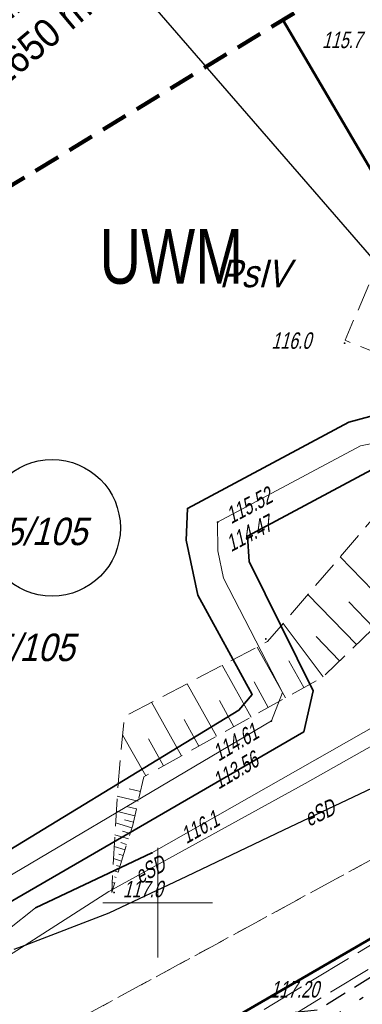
# Model space of a CAD drawing. Extents: x 7463256 to 7464485, y 5957341 to 5958260.
# Tile 182 of 256: x 7463944 to 7463959, y 5957795 to 5957840. Entities that reach past the tile are written whole.
import ezdxf
from ezdxf import colors
from ezdxf.entities.mleader import LeaderData, LeaderLine
from ezdxf.enums import TextEntityAlignment as Align
from ezdxf.math import Vec2, Vec3

# ---------------------------------------------------------------- set-up
doc = ezdxf.new("R2010")
doc.units = 0
doc.header["$MEASUREMENT"] = 0
for name, pattern in [('1.5_0.5', [2, 1.5, -0.5]), ('218-500', [1, 0.5, -0.5]), ('4', [1.8, 1.2, -0.6]), ('GAK', [5.2, 3, -1, 0.2, -1]), ('l219_500', [0]), ('mz1.0_0.5', [1.5, 1, -0.5]), ('mz1.25_0.5', [1.75, 1.25, -0.5]), ('mz2.0_0.5', [2.5, 2, -0.5])]:
    doc.linetypes.add(name, pattern=pattern)
doc.layers.get('0').update_dxf_attribs({"color": 2, "linetype": 'CONTINUOUS', "lineweight": 5})
for name, color, linetype in [('000 Inne (niezydentyfikowane)', 7, 'CONTINUOUS'), ('210-Oznaczenie użytku', 7, 'CONTINUOUS'), ('211-Nr działki', 7, 'CONTINUOUS'), ('217-Granica konturu klasyfikcyjnego', 7, 'CONTINUOUS'), ('218-Granica użytku', 7, 'CONTINUOUS'), ('219-Linia granicy', 7, 'CONTINUOUS'), ('@dzialki', 6, 'CONTINUOUS'), ('chodnik (powierzchnia)', 7, 'CONTINUOUS'), ('Obszar opracowania', 7, 'CONTINUOUS'), ('przewód ciepłowniczy (linia)', 7, 'CONTINUOUS'), ('przewód ciepłowniczy - projektowany lub w budowie (linia) - ob. projektowany', 7, 'CONTINUOUS'), ('przewód elektroenergetyczny (linia)', 7, 'CONTINUOUS'), ('przewód elektroenergetyczny (linia)-Atr1', 7, 'CONTINUOUS'), ('punkt o określonej wysokości (sieć ciepłownicza)', 7, 'CONTINUOUS'), ('punkt o określonej wysokości (sieć ciepłownicza)-Atr2', 7, 'CONTINUOUS'), ('punkt o określonej wysokości (sieć ciepłownicza)-Atr3', 7, 'CONTINUOUS'), ('punkt o określonej wysokości (sieć elektroenergetyczna)', 7, 'CONTINUOUS'), ('punkt o określonej wysokości (sieć elektroenergetyczna)-Atr2', 7, 'CONTINUOUS'), ('punkt wysokościowy naturalny', 7, 'CONTINUOUS'), ('punkt wysokościowy naturalny-Atr2', 7, 'CONTINUOUS'), ('punkt wysokościowy sztuczny-Atr2', 7, 'CONTINUOUS'), ('rura ochronna - przewód ciepłowniczy (linia)', 7, 'CONTINUOUS'), ('rura ochronna - przewód elektroenergetyczny (linia)', 7, 'CONTINUOUS'), ('skarpa nieumocniona (powierzchnia)', 7, 'CONTINUOUS'), ('Wstawianie ramki sekcyjnej z opisem', 7, 'CONTINUOUS')]:
    doc.layers.add(name, color=color, linetype=linetype)
doc.layers.add('@Właściciele', color=6, linetype='CONTINUOUS', lineweight=20, plot=False)
doc.layers.add('____proj LSN', color=1, linetype='CONTINUOUS', lineweight=5)
doc.layers.add('OBMBS-21-18876-opis proj', color=1, linetype='CONTINUOUS', lineweight=18)
doc.styles.get("Standard").update_dxf_attribs({"font": 'txt', "width": 0.75})

# ---------------------------------------------------------------- blocks, each defined once
blk = doc.blocks.new('PW01')
at = {"linetype": 'Continuous', "lineweight": 13}
h = blk.add_hatch(color=0, dxfattribs=at)
edge = h.paths.add_edge_path()
edge.add_arc((0, 0), 0.045, 0, 360)

msp = doc.modelspace()

# ---------------------------------------------------------------- linework, layer by layer
at = {"layer": '000 Inne (niezydentyfikowane)', "color": 7, "linetype": 'Continuous', "lineweight": 13}
for p, q in [((7463960.68, 5957813.34), (7463958.32, 5957815.77)), ((7463959.06, 5957811.77), (7463956.85, 5957814.06)), ((7463959.86, 5957812.54), (7463958.71, 5957813.72)), ((7463957.55, 5957810.31), (7463955.72, 5957812.73)), ((7463958.29, 5957811.03), (7463957.22, 5957812.14)), ((7463955.83, 5957809.34), (7463954.53, 5957811.66)), ((7463954.26, 5957808.47), (7463952.94, 5957810.83)), ((7463956.66, 5957809.81), (7463955.98, 5957811.03)), ((7463952.68, 5957807.59), (7463951.34, 5957809.99)), ((7463955.04, 5957808.9), (7463954.39, 5957810.07)), ((7463951.08, 5957806.7), (7463949.72, 5957809.14)), ((7463953.47, 5957808.03), (7463952.81, 5957809.22)), ((7463951.88, 5957807.14), (7463951.21, 5957808.35)), ((7463949.45, 5957805.79), (7463948.4, 5957807.66)), ((7463950.26, 5957806.24), (7463949.58, 5957807.48)), ((7463949.11, 5957804.64), (7463948.15, 5957804.86)), ((7463949.21, 5957805.08), (7463948.7, 5957805.2)), ((7463949.03, 5957804.29), (7463948.58, 5957804.39)), ((7463948.96, 5957803.97), (7463948.11, 5957804.17)), ((7463948.82, 5957803.41), (7463948.08, 5957803.65)), ((7463948.89, 5957803.68), (7463948.49, 5957803.78)), ((7463948.66, 5957802.91), (7463948.05, 5957803.1)), ((7463948.74, 5957803.16), (7463948.4, 5957803.27)), ((7463948.51, 5957802.41), (7463948.02, 5957802.56)), ((7463948.58, 5957802.66), (7463948.31, 5957802.75)), ((7463948.43, 5957802.16), (7463948.22, 5957802.22)), ((7463948.35, 5957801.9), (7463947.99, 5957802.02)), ((7463948.27, 5957801.65), (7463948.12, 5957801.7)), ((7463948.19, 5957801.4), (7463947.96, 5957801.47)), ((7463948.11, 5957801.15), (7463948.03, 5957801.18)), ((7463948.03, 5957800.9), (7463947.93, 5957800.93)), ((7463947.96, 5957800.65), (7463947.93, 5957800.65))]:
    msp.add_line(p, q, dxfattribs=at)
at = {"layer": '217-Granica konturu klasyfikcyjnego', "color": 3, "linetype": '1.5_0.5', "lineweight": 18, "flags": 128}
for points in [[(7463972.47, 5957811.73), (7463955.704, 5957840.256)], [(7463941.15, 5957791.85), (7463971.66, 5957808.45)]]:
    msp.add_lwpolyline(points, dxfattribs=at)
at = {"layer": '218-Granica użytku', "color": 3, "linetype": '218-500', "lineweight": 18, "flags": 128}
for points in [[(7463972.47, 5957811.73), (7463955.704, 5957840.256)], [(7463971.66, 5957808.45), (7463941.15, 5957791.85)]]:
    msp.add_lwpolyline(points, dxfattribs=at)
at = {"layer": '219-Linia granicy', "color": 3, "linetype": 'l219_500', "lineweight": 50, "flags": 128}
for points in [[(7463972.47, 5957811.73), (7463955.704, 5957840.256)], [(7463970.76, 5957804.78), (7463931.94, 5957782.26)]]:
    msp.add_lwpolyline(points, dxfattribs=at)
at = {"layer": 'chodnik (powierzchnia)', "color": 7, "linetype": 'mz1.0_0.5', "lineweight": 30, "flags": 128}
msp.add_lwpolyline([(7463980.9, 5957809.69), (7463980.23, 5957808.11), (7463978.66, 5957805.82), (7463958.13, 5957793.13), (7463953.95, 5957792.78), (7463879.53, 5957749.82), (7463872.55, 5957745.41), (7463861.81, 5957738.59), (7463862.06, 5957738.12), (7463851.57, 5957733.65), (7463849.81, 5957732.79), (7463833.84, 5957723.34), (7463832.72, 5957722.31), (7463825.06, 5957713.31), (7463824, 5957712.35), (7463820.3, 5957711.85), (7463819.59, 5957711.95), (7463818.22, 5957712.22), (7463818.86, 5957712.81), (7463817.86, 5957713.96), (7463818.82, 5957714.84), (7463820.15, 5957713.47), (7463821.23, 5957713.2), (7463821.75, 5957713.23), (7463824.07, 5957715.42), (7463832.99, 5957725.87), (7463849.35, 5957735.54), (7463879.82, 5957751.85), (7463954.24, 5957794.8), (7463957.3, 5957795.12)], close=True, dxfattribs=at)
at = {"layer": 'Obszar opracowania', "color": 132, "linetype": '4', "lineweight": 200, "flags": 128}
msp.add_lwpolyline([(7463648.63, 5957598.42), (7463381.17, 5957559), (7463352.31, 5957567.45), (7463255.88, 5957568.85), (7463280.41, 5957340.9), (7463468.95, 5957378.08), (7463536.66, 5957509.53), (7463626.95, 5957460.4), (7463653.5, 5957411.27), (7463734.5, 5957471.02), (7463879.22, 5957698.07), (7464314.97, 5957939.96), (7464470.72, 5957945.23), (7464483.34, 5958244.06), (7464262.86, 5958260.06), (7464240.11, 5958013.73), (7463789.91, 5957739.13), (7463712.41, 5957593.35)], close=True, dxfattribs=at)
at = {"layer": 'przewód ciepłowniczy (linia)', "color": 212, "linetype": 'Continuous', "lineweight": 18, "flags": 128}
msp.add_lwpolyline([(7463939.11, 5957798.78), (7463955.18, 5957808.29), (7463955.69, 5957809.59), (7463953, 5957814.8), (7463952.74, 5957816.05), (7463952.73, 5957817.35), (7463959.24, 5957820.83), (7463960.63, 5957821.11), (7463961.55, 5957820.24), (7463961.62, 5957819.81), (7463963.92, 5957815.05), (7463964.96, 5957814.78), (7463966.03, 5957814.78), (7463978.86, 5957822.3), (7463986.19, 5957826.57), (7463993.21, 5957830.7), (7463999.71, 5957834.53), (7464019.69, 5957846.34)], dxfattribs=at)
at = {"layer": 'przewód ciepłowniczy - projektowany lub w budowie (linia) - ob. projektowany', "color": 212, "linetype": 'mz2.0_0.5', "lineweight": 18, "flags": 128}
for points in [[(7463827.45, 5957686.81), (7463846.51, 5957707.33), (7463837.98, 5957727.66), (7463921.05, 5957775.08), (7463942.95, 5957787.9), (7463968.43, 5957803.38), (7463962.63, 5957813.37), (7463990.1, 5957829.4), (7463996.25, 5957818.66), (7464026.15, 5957837.03), (7464036.53, 5957843.58), (7464048.34, 5957851.03), (7464051.52, 5957852.92), (7464069.07, 5957863.22), (7464072.1, 5957864.8), (7464075.65, 5957866.88), (7464079.8, 5957868.9), (7464096.3, 5957878.8), (7464114.52, 5957889.73), (7464110.7, 5957895.89), (7464137.6, 5957910.6), (7464169.07, 5957928.77), (7464165.42, 5957934.93), (7464175.2, 5957940.28), (7464178.92, 5957933.88), (7464207.9, 5957951.17), (7464220.7, 5957958.86), (7464224.58, 5957961.12), (7464228.92, 5957963.56), (7464232.65, 5957965.56), (7464236.86, 5957967.74), (7464243.8, 5957971.13), (7464248.79, 5957973.41), (7464251.98, 5957974.81), (7464257.04, 5957976.93), (7464262.4, 5957979.02)], [(7463828.18, 5957686.27), (7463847.57, 5957707.15), (7463839.12, 5957727.27), (7463921.5, 5957774.3), (7463943.41, 5957787.13), (7463969.65, 5957803.07), (7463963.86, 5957813.04), (7463989.77, 5957828.16), (7463995.93, 5957817.4), (7464026.63, 5957836.27), (7464046.58, 5957848.86), (7464051.98, 5957852.14), (7464069.5, 5957862.44), (7464072.54, 5957864.01), (7464076.07, 5957866.09), (7464080.23, 5957868.1), (7464099.97, 5957879.95), (7464115.76, 5957889.43), (7464111.96, 5957895.55), (7464138.04, 5957909.82), (7464163.77, 5957924.67), (7464170.31, 5957928.45), (7464166.67, 5957934.59), (7464174.87, 5957939.07), (7464178.6, 5957932.64), (7464202.44, 5957946.87), (7464216.91, 5957955.5), (7464219.67, 5957957.19), (7464222.67, 5957958.98), (7464226.35, 5957961.09), (7464229.83, 5957963.03), (7464233.13, 5957964.8), (7464240.24, 5957968.41), (7464245.86, 5957971.1), (7464249.49, 5957972.74), (7464256.37, 5957975.68), (7464262.76, 5957978.18)]]:
    msp.add_lwpolyline(points, dxfattribs=at)
at = {"layer": 'przewód elektroenergetyczny (linia)', "color": 1, "linetype": 'Continuous', "lineweight": 18, "flags": 128}
for points in [[(7463940.57, 5957795.91), (7463943.95, 5957798.07), (7463947.77, 5957800.52), (7463956.72, 5957805.44), (7463968.14, 5957811.88), (7463974.88, 5957815.77), (7463989.87, 5957824.65), (7463994.07, 5957827.04), (7463997.53, 5957829.04), (7464004.46, 5957833.04), (7464015.08, 5957839.22), (7464033.55, 5957850.74), (7464041.34, 5957855.23), (7464060.73, 5957867.36), (7464076.97, 5957878.65), (7464094.2, 5957890.23), (7464099.12, 5957893.51), (7464116.3, 5957904.7), (7464136.98, 5957918.51), (7464147.1, 5957924.98), (7464187.29, 5957950.12)], [(7463943.16, 5957798.77), (7463944.43, 5957799.77), (7463949.73, 5957802.27), (7463979.35, 5957819.12), (7463986.95, 5957823.22), (7463996.76, 5957829.25), (7463998.44, 5957830.29), (7464003.27, 5957832.58), (7464004.25, 5957833.04), (7464021.2, 5957842.18), (7464025.09, 5957844.15), (7464029.73, 5957846.87), (7464032.01, 5957848.62), (7464032.58, 5957849.29), (7464023.73, 5957867.1), (7464023.35, 5957868.13), (7464022.11, 5957868.6), (7464021.59, 5957867.32)]]:
    msp.add_lwpolyline(points, dxfattribs=at)
at = {"layer": 'rura ochronna - przewód ciepłowniczy (linia)', "color": 212, "linetype": 'Continuous', "lineweight": 35, "flags": 128}
for points in [[(7463940.48, 5957800.73), (7463953.7, 5957808.78), (7463954.3, 5957809.5), (7463951.83, 5957814.03), (7463951.3, 5957816.54), (7463951.35, 5957817.98), (7463958.72, 5957821.91), (7463960.79, 5957822.48), (7463962.63, 5957820.74), (7463962.77, 5957819.87), (7463964.91, 5957815.97), (7463976.88, 5957822.75), (7463985.01, 5957827.29), (7463988.1, 5957829.04), (7463991.51, 5957830.98), (7464019.9, 5957847.83)], [(7464019.47, 5957844.84), (7463994.9, 5957830.42), (7463992.64, 5957829.04), (7463987.36, 5957825.84), (7463980.83, 5957821.84), (7463967.15, 5957813.58), (7463965, 5957813.58), (7463962.92, 5957814.13), (7463960.46, 5957819.74), (7463959.75, 5957819.74), (7463954.1, 5957816.72), (7463954.17, 5957815.56), (7463957.08, 5957809.67), (7463956.66, 5957807.79), (7463937.74, 5957796.83)]]:
    msp.add_lwpolyline(points, dxfattribs=at)
at = {"layer": 'rura ochronna - przewód elektroenergetyczny (linia)', "color": 6, "linetype": 'Continuous', "lineweight": 30}
msp.add_lwpolyline([(7463943.46, 5957797.88), (7463943.95, 5957798.07), (7463947.78, 5957799.54), (7463951.33, 5957801.21), (7463955.75, 5957803.32), (7463966.18, 5957808.26), (7463979.69, 5957816.17), (7463995.26, 5957824.92), (7463999.4, 5957827.23), (7464002.56, 5957829.04), (7464003.9, 5957829.81), (7464022.04, 5957841.3), (7464024.25, 5957839.79), (7464034.66, 5957845.48), (7464041.51, 5957849.6), (7464062.57, 5957863.09), (7464079, 5957872.5), (7464104.36, 5957888.08), (7464144.44, 5957911.3), (7464151.87, 5957915.32), (7464195.57, 5957940.61)], dxfattribs=at)
at = {"layer": 'rura ochronna - przewód elektroenergetyczny (linia)', "color": 1, "linetype": 'Continuous', "lineweight": 35, "flags": 128}
msp.add_lwpolyline([(7463944.43, 5957799.77), (7463949.73, 5957802.27)], dxfattribs=at)
at = {"layer": 'skarpa nieumocniona (powierzchnia)', "color": 7, "linetype": 'mz1.25_0.5', "lineweight": 18, "flags": 128}
for points in [[(7463965.93, 5957838.77), (7463965.29, 5957835.63), (7463966.78, 5957833.02), (7463965.03, 5957829.04), (7463963.93, 5957826.52), (7463968.97, 5957824.55), (7463972.24, 5957823.44), (7463972.46, 5957822.98), (7463963.39, 5957823.71), (7463958.54, 5957825.65), (7463960, 5957829.04), (7463963.56, 5957837.36), (7463964.86, 5957840.55)], [(7463963.39, 5957823.71), (7463972.46, 5957822.98), (7463972.72, 5957822.6), (7463965.1, 5957821.51), (7463962.95, 5957815.54), (7463957.53, 5957810.29), (7463949.36, 5957805.74), (7463948.86, 5957803.54), (7463947.9, 5957800.47), (7463948.17, 5957805.21), (7463948.48, 5957808.49), (7463955.01, 5957811.91), (7463961.55, 5957819.55), (7463963.31, 5957823.74)]]:
    msp.add_lwpolyline(points, close=True, dxfattribs=at)
at = {"layer": 'Wstawianie ramki sekcyjnej z opisem', "color": 7, "linetype": 'Continuous', "lineweight": 13, "flags": 128}
for points in [[(7463950, 5957797.5), (7463950, 5957802.5)], [(7463950, 5957797.5), (7463950, 5957802.5)], [(7463947.5, 5957800), (7463952.5, 5957800)], [(7463947.5, 5957800), (7463952.5, 5957800)]]:
    msp.add_lwpolyline(points, dxfattribs=at)

# ---------------------------------------------------------------- block references
at = {"layer": 'punkt o określonej wysokości (sieć ciepłownicza)', "color": 212, "linetype": 'Continuous', "lineweight": 13}
for p in [(7463952.73, 5957817.35), (7463955.18, 5957808.29)]:
    msp.add_blockref('PW01', p, dxfattribs=at)
at = {"layer": 'punkt o określonej wysokości (sieć elektroenergetyczna)', "color": 1, "linetype": 'Continuous', "lineweight": 13}
msp.add_blockref('PW01', (7463949.73, 5957802.27), dxfattribs=at)
at = {"layer": 'punkt wysokościowy naturalny', "color": 7, "linetype": 'Continuous', "lineweight": 13}
for p in [(7463958.52, 5957825.52), (7463954.93, 5957812.03), (7463948.01, 5957800.47)]:
    msp.add_blockref('PW01', p, dxfattribs=at)

# ---------------------------------------------------------------- texts
at = {"layer": '210-Oznaczenie użytku', "color": 3, "linetype": 'Continuous', "lineweight": 18, "oblique": 15, "width": 0.9}
msp.add_text('PsIV', height=1.25, dxfattribs=at).set_placement((7463952.81, 5957828.07))
at = {"layer": '211-Nr działki', "color": 3, "linetype": 'Continuous', "lineweight": 18, "oblique": 15, "width": 0.9}
msp.add_text('25/105', height=1.25, dxfattribs=at).set_placement((7463946.2, 5957812.27), align=Align.TOP_RIGHT)
at = {"layer": 'przewód elektroenergetyczny (linia)-Atr1', "color": 1, "oblique": 15, "width": 0.72}
for rotation, p in [(25.3, (7463956.89, 5957803.46)), (28.77, (7463949.19, 5957800.84))]:
    msp.add_text('eSD', height=0.75, rotation=rotation, dxfattribs=at).set_placement(p)
at = {"layer": 'punkt o określonej wysokości (sieć ciepłownicza)-Atr2', "color": 212, "oblique": 15, "width": 0.72}
for s, rotation, p in [('115.52', 28.127, (7463953.17, 5957817.59)), ('114.61', 30.617, (7463952.58, 5957806.75))]:
    msp.add_text(s, height=0.75, rotation=rotation, dxfattribs=at).set_placement(p, align=Align.MIDDLE_LEFT)
at = {"layer": 'punkt o określonej wysokości (sieć ciepłownicza)-Atr3', "color": 212, "oblique": 15, "width": 0.72}
for s, rotation, p in [('114.47', 28.127, (7463953.17, 5957816.315)), ('113.56', 30.617, (7463952.58, 5957805.475))]:
    msp.add_text(s, height=0.75, rotation=rotation, dxfattribs=at).set_placement(p, align=Align.MIDDLE_LEFT)
at = {"layer": 'punkt o określonej wysokości (sieć elektroenergetyczna)-Atr2', "color": 1, "oblique": 15, "width": 0.72}
msp.add_text('116.1', height=0.75, rotation=29.63, dxfattribs=at).set_placement((7463951.31, 5957802.67))
at = {"layer": 'punkt wysokościowy naturalny-Atr2', "color": 7, "oblique": 15, "width": 0.72}
for s, p in [('115.7', (7463957.49, 5957838.97)), ('116.0', (7463955.18, 5957825.26)), ('117.0', (7463948.41, 5957800.25))]:
    msp.add_text(s, height=0.75, dxfattribs=at).set_placement(p)
at = {"layer": 'punkt wysokościowy sztuczny-Atr2', "color": 7, "oblique": 15, "width": 0.72}
msp.add_text('117.20', height=0.75, dxfattribs=at).set_placement((7463955.13, 5957795.68))

# ---------------------------------------------------------------- next in the draw order: leaders
at = {"layer": 'OBMBS-21-18876-opis proj', "lineweight": 20}
ml = msp.add_multileader_mtext('Standard', dxfattribs=at)
ml.set_content('\\pxqc;{\\W0.9;\\fArial|b0|i0|c238|p34;proj. kablowa sieć elektroenergetyczna\\P SN 15kV\\P3x NA2XS(FL)2Y 1x150/25mm2\\PL=1572/1650 m}', color=256)
ml.set_leader_properties()
ml.build(insert=Vec2(0, 0))
ml.multileader.update_dxf_attribs({"has_text_frame": 1, "text_right_attachment_type": 0, "dogleg_length": 0.36, "arrow_head_size": 1.3})
ctx = ml.context
ctx.base_point, ctx.char_height, ctx.arrow_head_size, ctx.landing_gap_size, ctx.plane_origin, ctx.plane_x_axis, ctx.plane_y_axis = Vec3(7463929.699, 5957840.986), 1.3, 1.3, 0.09, Vec3(7463952.199, 5957935.586), Vec3(0.765565, 0.643359), Vec3(-0.643359, 0.765565)
ctx.right_attachment, ctx.text_align_type = 0, 2
notes = []
notes.append((ctx, [(0, (1, 1, 0), (7463940.854, 5957851.228), (-0.765565, -0.643359), 0.36, [(0, [(7463974.743, 5957812.13)], 0, [])])]))
ctx.mtext.insert, ctx.mtext.text_direction, ctx.mtext.rotation, ctx.mtext.width, ctx.mtext.defined_height, ctx.mtext.alignment, ctx.mtext.flow_direction = Vec3(7463934.925, 5957846.246), Vec3(0.765565, 0.643359), 0.698877, 17.55141, 27.692, 2, 5
ctx.mtext.has_bg_fill, ctx.mtext.bg_color, ctx.mtext.bg_scale_factor, ctx.mtext.bg_transparency, ctx.mtext.use_window_bg_color = 1, -1023410167, 1.5, 0, 1
for ctx, leaders in notes:
    for number, flags, end, landing, length, lines in leaders:
        leader = LeaderData()
        leader.index, (leader.has_last_leader_line, leader.has_dogleg_vector, leader.attachment_direction) = number, flags
        leader.last_leader_point, leader.dogleg_vector, leader.dogleg_length = Vec3(end), Vec3(landing), length
        for number, points, colour, breaks in lines:
            line = LeaderLine()
            line.index, line.vertices, line.color, line.breaks = number, Vec3.list(points), colors.encode_raw_color(colour), breaks
            leader.lines.append(line)
        ctx.leaders.append(leader)

# ---------------------------------------------------------------- next in the draw order: linework, layer by layer
at = {"layer": '@dzialki', "lineweight": 30}
msp.add_circle((7463945.179, 5957817.099), 3.117, dxfattribs=at)

# ---------------------------------------------------------------- next in the draw order: texts
at = {"layer": '@dzialki', "linetype": 'Continuous', "lineweight": 30, "oblique": 15, "width": 0.9}
msp.add_text('25/105', height=1.25, dxfattribs=at).set_placement((7463942.165, 5957816.308))
at = {"layer": '@Właściciele', "insert": (7463947.345, 5957830.727), "char_height": 2.5, "width": 5.76377, "attachment_point": 1}
msp.add_mtext('{\\fArial|b0|i0|c238|p34;UWM}', dxfattribs=at)

# ---------------------------------------------------------------- next in the draw order: leaders
at = {"layer": 'OBMBS-21-18876-opis proj', "lineweight": 20}
ml = msp.add_multileader_mtext('Standard', dxfattribs=at)
ml.set_content('\\pxqc;{\\W0.9;\\fArial|b0|i0|c238|p34;proj. przewiert sterowany SRS160\\PL=24m}', color=256)
ml.set_leader_properties()
ml.build(insert=Vec2(0, 0))
ml.multileader.update_dxf_attribs({"has_text_frame": 1, "text_right_attachment_type": 0, "dogleg_length": 0.36, "arrow_head_size": 1.3})
ctx = ml.context
ctx.base_point, ctx.char_height, ctx.arrow_head_size, ctx.landing_gap_size, ctx.plane_origin, ctx.plane_x_axis, ctx.plane_y_axis = Vec3(7463947.209, 5957850.25, -10.8), 1.3, 1.3, 0.09, Vec3(7463989.483, 5957925.218, -10.8), Vec3(0.765565, 0.643359), Vec3(-0.643359, 0.765565)
ctx.right_attachment, ctx.text_align_type = 0, 2
notes = []
notes.append((ctx, [(0, (1, 1, 0), (7463960.936, 5957862.804, -10.8), (-0.765565, -0.643359), 0.36, [(0, [(7463994.169, 5957823.616, -10.8)], 0, [])])]))
ctx.mtext.insert, ctx.mtext.text_direction, ctx.mtext.rotation, ctx.mtext.width, ctx.mtext.defined_height, ctx.mtext.alignment, ctx.mtext.flow_direction = Vec3(7463953.684, 5957856.71, -10.8), Vec3(0.765565, 0.643359), 0.698877, 20.41598, 27.692, 2, 5
ctx.mtext.has_bg_fill, ctx.mtext.bg_color, ctx.mtext.bg_scale_factor, ctx.mtext.bg_transparency, ctx.mtext.use_window_bg_color = 1, -1023410167, 1.5, 0, 1
for ctx, leaders in notes:
    for number, flags, end, landing, length, lines in leaders:
        leader = LeaderData()
        leader.index, (leader.has_last_leader_line, leader.has_dogleg_vector, leader.attachment_direction) = number, flags
        leader.last_leader_point, leader.dogleg_vector, leader.dogleg_length = Vec3(end), Vec3(landing), length
        for number, points, colour, breaks in lines:
            line = LeaderLine()
            line.index, line.vertices, line.color, line.breaks = number, Vec3.list(points), colors.encode_raw_color(colour), breaks
            leader.lines.append(line)
        ctx.leaders.append(leader)

# ---------------------------------------------------------------- next in the draw order: linework, layer by layer
at = {"layer": '____proj LSN', "linetype": 'GAK', "lineweight": 30}
msp.add_lwpolyline([(7464152.8, 5957922.054), (7464127.616, 5957907.173), (7464083.854, 5957881.461), (7464074.047, 5957876.131), (7464064.354, 5957869.392), (7464065.129, 5957866.031), (7464042.642, 5957851.725), (7464042.748, 5957849.44), (7464042.748, 5957849.44), (7464031.455, 5957842.605), (7464018.38, 5957836.14), (7464009.708, 5957831.986), (7463995.946, 5957824.371), (7463973.408, 5957811.358), (7463971.47, 5957803.481), (7463954.078, 5957792.276), (7463934.793, 5957781.144)], dxfattribs=at)

doc.saveas('drawing.dxf')
